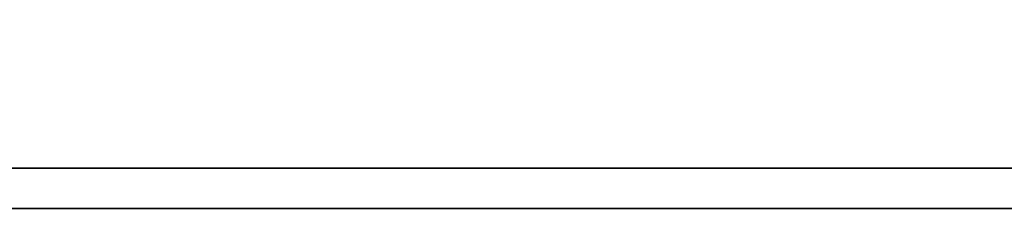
# Model space of a CAD drawing. Extents: x 607 to 844, y 21 to 162.
# Tile 39 of 54: x 773.396 to 775.974, y 105.063 to 105.557. Entities that reach past the tile are written whole.
import ezdxf

# ---------------------------------------------------------------- set-up
doc = ezdxf.new("R2010")
doc.units = 0
doc.header["$MEASUREMENT"] = 0
doc.layers.add('DIM', color=4, linetype='CONTINUOUS')
doc.layers.add('layer 1', color=7, linetype='CONTINUOUS')

# ---------------------------------------------------------------- blocks, each defined once
blk = doc.blocks.new('TBI MOTION logo(完整正式版)')
at = {"layer": 'layer 1', "color": 22, "lineweight": 35}
blk.add_open_spline([(75.90875, -9.47875), (75.90875, -9.47875), (75.90875, -12.28625), (75.90875, -12.28625), (75.90875, -12.28625), (75.90875, -12.28625), (75.90875, -12.47875), (75.90875, -12.47875), (75.90875, -12.47875), (75.90875, -12.47875), (75.71625, -12.47875), (75.71625, -12.47875), (75.71625, -12.47875), (75.71625, -12.47875), (-88.32875, -12.47875), (-88.32875, -12.47875), (-88.32875, -12.47875), (-88.32875, -12.47875), (-88.32875, -13.29375), (-88.32875, -13.29375), (-88.32875, -13.29375), (-88.32875, -13.29375), (82.89125, -13.29375), (82.89125, -13.29375), (82.89125, -13.29375), (82.89125, -13.29375), (75.90875, -9.47875), (75.90875, -9.47875)], degree=3, knots=[0, 0, 0, 0, 0.14285714, 0.14285714, 0.14285714, 0.14285715, 0.28571429, 0.28571429, 0.28571429, 0.2857143, 0.42857143, 0.42857143, 0.42857143, 0.42857144, 0.57142857, 0.57142857, 0.57142857, 0.57142858, 0.71428571, 0.71428571, 0.71428571, 0.71428572, 0.85714286, 0.85714286, 0.85714286, 0.85714287, 1, 1, 1, 1], dxfattribs=at)

msp = doc.modelspace()

# ---------------------------------------------------------------- block references
at = {"layer": 'DIM', "xscale": 0.1295999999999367, "yscale": 0.1295999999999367, "zscale": 0.1295999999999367}
msp.add_blockref('TBI MOTION logo(完整正式版)', (778.1085, 106.7858), dxfattribs=at)

doc.saveas('drawing.dxf')
